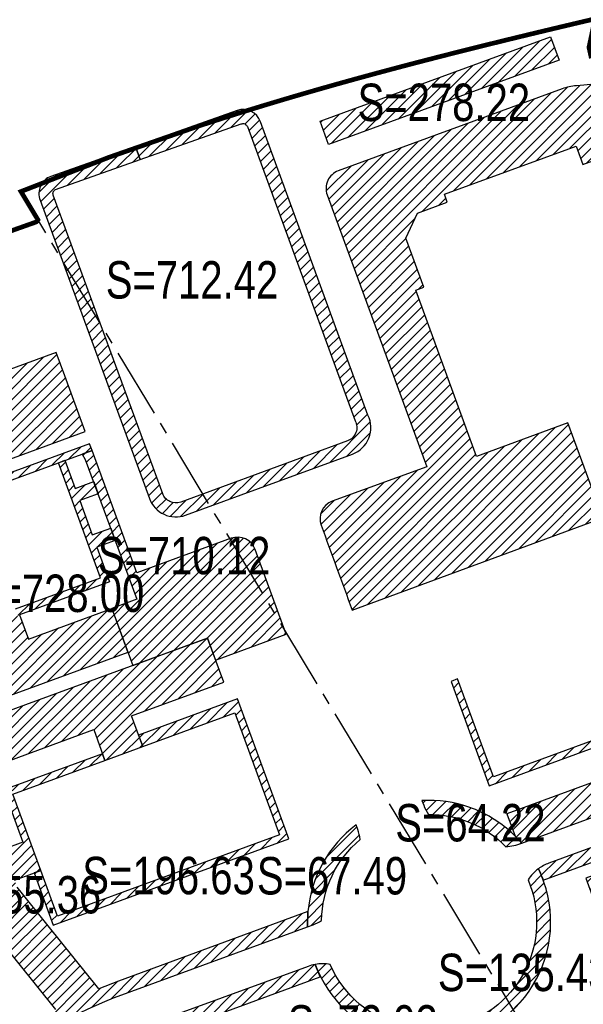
# Model space of a CAD drawing. Header units: millimetres. Extents: x 38389465 to 38395088, y 2473666 to 2480744.
# Tile 246 of 256: x 38394640 to 38394761, y 2478252 to 2478463. Entities that reach past the tile are written whole.
import ezdxf
from ezdxf.enums import TextEntityAlignment as Align

# ---------------------------------------------------------------- set-up
doc = ezdxf.new("R2010")
doc.units = ezdxf.units.MM
doc.header["$LTSCALE"] = 2
doc.linetypes.add('CENTER2', pattern=[1.125, 0.75, -0.125, 0.125, -0.125])
for name, color, linetype in [('MJZJ', 7, 'CONTINUOUS'), ('w-用地红线', 1, 'CONTINUOUS'), ('路面铺装', 143, 'CENTER2')]:
    doc.layers.add(name, color=color, linetype=linetype)
doc.styles.add('中等线体', font='txt', dxfattribs={"width": 0.8})
pattern_1 = [(45, (0, 0), (-1.131370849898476, 1.131370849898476), [])]

msp = doc.modelspace()

# ---------------------------------------------------------------- hatches: boundary and pattern name
at = {"layer": 'MJZJ', "linetype": 'ByBlock'}
h = msp.add_hatch(dxfattribs=at)
h.set_pattern_fill('411B', color=1, scale=2, style=0)
h.set_pattern_definition(pattern_1)
edge = h.paths.add_edge_path()
edge.add_line((38394927.7382295, 2478458.813973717), (38394934.06944188, 2478460.284452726))
edge.add_arc((38394933.16449486, 2478464.180742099), 3.999999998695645, 283.0756144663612, 373.0756144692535)
edge.add_line((38394937.06078424, 2478465.08568912), (38394932.67179152, 2478483.982691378))
edge.add_arc((38394926.82735745, 2478482.625270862), 6.000000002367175, 13.07561431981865, 103.0756144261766)
edge.add_line((38394925.46993692, 2478488.469704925), (38394853.49920769, 2478471.753878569))
edge.add_line((38394853.49920769, 2478471.753878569), (38394849.96812083, 2478470.70265645))
edge.add_line((38394849.96812083, 2478470.70265645), (38394805.38792431, 2478454.373204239))
edge.add_arc((38394793.04415881, 2478488.072282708), 35.88866724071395, 275.214419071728, 290.1174722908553, ccw=False)
edge.add_line((38394796.3058358, 2478452.33213862), (38394759.44121344, 2478448.937247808))
edge.add_arc((38394760.54164609, 2478436.987810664), 12.00000000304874, 95.26157098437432, 110.1174722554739)
edge.add_line((38394756.41429345, 2478448.255683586), (38394708.52294623, 2478430.713377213))
edge.add_arc((38394709.89873045, 2478426.957419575), 3.999999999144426, 110.1174723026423, 200.1174725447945)
edge.add_line((38394706.14277282, 2478425.581635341), (38394727.43304259, 2478367.458166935))
edge.add_line((38394727.43304259, 2478367.458166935), (38394707.24288757, 2478360.062637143))
edge.add_arc((38394708.61867179, 2478356.306679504), 4.000000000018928, 110.117472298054, 200.1168445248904)
edge.add_arc((39221712.04918649, 2781272.30781631), 880738.2265563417, 200.1168445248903, 200.1181000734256)
edge.add_line((38394711.50086421, 2478336.808423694), (38394765.08065303, 2478356.540868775))
edge.add_line((38394765.08065303, 2478356.540868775), (38394757.65141826, 2478376.823040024))
edge.add_line((38394757.65141826, 2478376.823040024), (38394738.12043855, 2478369.668962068))
edge.add_line((38394738.12043855, 2478369.668962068), (38394725.10145988, 2478405.211405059))
edge.add_line((38394725.10145988, 2478405.211405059), (38394726.79164084, 2478405.830507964))
edge.add_line((38394726.79164084, 2478405.830507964), (38394722.95664233, 2478416.300239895))
edge.add_line((38394722.95664233, 2478416.300239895), (38394725.45816468, 2478421.687295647))
edge.add_line((38394725.45816468, 2478421.687295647), (38394731.84094962, 2478424.027400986))
edge.add_line((38394731.84094962, 2478424.027400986), (38394731.22246996, 2478425.71588911))
edge.add_line((38394731.22246996, 2478425.71588911), (38394759.39215229, 2478436.034270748))
edge.add_line((38394759.39215229, 2478436.034270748), (38394760.83672571, 2478432.090515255))
edge.add_line((38394760.83672571, 2478432.090515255), (38394772.10397817, 2478436.219561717))
edge.add_line((38394772.10397817, 2478436.219561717), (38394771.48487527, 2478437.909742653))
edge.add_line((38394771.48487527, 2478437.909742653), (38394774.25489403, 2478438.924383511))
edge.add_line((38394774.25489403, 2478438.924383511), (38394774.35807786, 2478438.642686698))
edge.add_line((38394774.35807786, 2478438.642686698), (38394781.07185214, 2478441.101900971))
edge.add_line((38394781.07185214, 2478441.101900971), (38394783.13552846, 2478435.467964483))
edge.add_line((38394783.13552846, 2478435.467964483), (38394783.41722528, 2478435.571148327))
edge.add_line((38394783.41722528, 2478435.571148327), (38394784.8274041, 2478431.721291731))
edge.add_line((38394784.8274041, 2478431.721291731), (38394783.20140494, 2478431.123849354))
edge.add_line((38394783.20140494, 2478431.123849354), (38394789.03303351, 2478415.583207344))
edge.add_line((38394789.03303351, 2478415.583207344), (38394804.05835608, 2478421.08689072))
edge.add_line((38394804.05835608, 2478421.08689072), (38394799.72525628, 2478432.916463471))
edge.add_line((38394799.72525628, 2478432.916463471), (38394839.16281149, 2478447.362197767))
edge.add_line((38394839.16281149, 2478447.362197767), (38394837.78702728, 2478451.118155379))
edge.add_line((38394837.78702728, 2478451.118155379), (38394857.2877571, 2478458.261152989))
edge.add_line((38394857.2877571, 2478458.261152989), (38394875.16093719, 2478462.412354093))
edge.add_line((38394875.16093719, 2478462.412354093), (38394876.11113151, 2478458.321250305))
edge.add_line((38394876.11113151, 2478458.321250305), (38394925.20437838, 2478469.723582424))
edge.add_line((38394925.20437838, 2478469.723582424), (38394927.7382295, 2478458.813973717))
h = msp.add_hatch(dxfattribs=at)
h.set_pattern_fill('411B', color=256, scale=2, style=0)
h.set_pattern_definition(pattern_1)
h.paths.add_polyline_path([(38394704.6325535, 2478441.321954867), (38394753.92854229, 2478459.378772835), (38394755.75128786, 2478454.402589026), (38394706.45529906, 2478436.345771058)])
h = msp.add_hatch(dxfattribs=at)
h.set_pattern_fill('411B', color=256, scale=2, style=0)
h.set_pattern_definition(pattern_1)
edge = h.paths.add_edge_path()
edge.add_line((38394665.18844275, 2478435.94584336), (38394666.1896809, 2478433.11785429))
edge.add_line((38394666.1896809, 2478433.11785429), (38394687.74600422, 2478440.749783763))
edge.add_arc((38394688.14323156, 2478439.83206351), 1.000000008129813, 20.117472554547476, 113.40495944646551, ccw=False)
edge.add_line((38394689.08222097, 2478440.176009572), (38394712.1244871, 2478377.269506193))
edge.add_arc((38394709.46064574, 2478375.819624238), 3.032854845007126, -69.88252766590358, 28.55867440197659, ccw=False)
edge.add_line((38394710.50378419, 2478372.97180566), (38394674.82142963, 2478359.901578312))
edge.add_arc((38394673.78959147, 2478362.718546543), 3.000000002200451, 200.1167924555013, 290.11747228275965, ccw=False)
edge.add_line((38394670.972611, 2478361.686741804), (38394647.58618599, 2478425.535162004))
edge.add_arc((38394648.3769694, 2478425.89130338), 0.8672802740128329, 109.4963041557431, 204.2451466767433, ccw=False)
edge.add_line((38394648.08751803, 2478426.708856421), (38394666.1896809, 2478433.11785429))
edge.add_line((38394666.1896809, 2478433.11785429), (38394665.18844275, 2478435.94584336))
edge.add_line((38394665.18844275, 2478435.94584336), (38394647.08627989, 2478429.536845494))
edge.add_arc((38394648.3769694, 2478425.891303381), 3.867280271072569, 109.4963037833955, 202.071496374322)
edge.add_line((38394644.79310013, 2478424.438121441), (38394668.15563052, 2478360.654937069))
edge.add_arc((38394673.78959147, 2478362.718546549), 6.000000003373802, 200.1167924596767, 290.1174722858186)
edge.add_line((38394675.8532678, 2478357.084610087), (38394711.53562236, 2478370.154837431))
edge.add_arc((38394709.46064574, 2478375.819624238), 6.032854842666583, 290.1174723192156, 386.0998404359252)
edge.add_line((38394714.87832314, 2478378.473698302), (38394691.8991892, 2478441.207847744))
edge.add_arc((38394688.14323156, 2478439.832063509), 4.000000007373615, 20.117472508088, 107.5422602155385)
edge.add_line((38394686.93759491, 2478443.646043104), (38394665.18844275, 2478435.94584336))
h = msp.add_hatch(dxfattribs=at)
h.set_pattern_fill('411B', color=256, scale=2, style=0)
h.set_pattern_definition(pattern_1)
edge = h.paths.add_edge_path()
edge.add_line((38394533.22277644, 2478302.926342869), (38394537.23618414, 2478297.941197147))
edge.add_line((38394537.23618414, 2478297.941197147), (38394535.29184248, 2478296.375843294))
edge.add_line((38394535.29184248, 2478296.375843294), (38394537.04773833, 2478294.194827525))
edge.add_line((38394537.04773833, 2478294.194827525), (38394538.99218325, 2478295.760264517))
edge.add_line((38394538.99218325, 2478295.760264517), (38394543.88378145, 2478289.684496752))
edge.add_line((38394543.88378145, 2478289.684496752), (38394541.93923619, 2478288.118987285))
edge.add_line((38394541.93923619, 2478288.118987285), (38394543.69518133, 2478285.938002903))
edge.add_line((38394543.69518133, 2478285.938002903), (38394545.63953336, 2478287.503365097))
edge.add_line((38394545.63953336, 2478287.503365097), (38394550.59384505, 2478281.350045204))
edge.add_line((38394550.59384505, 2478281.350045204), (38394551.76441718, 2478282.292476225))
edge.add_line((38394551.76441718, 2478282.292476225), (38394533.45278702, 2478305.037238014))
edge.add_line((38394533.45278702, 2478305.037238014), (38394532.28207123, 2478304.094703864))
edge.add_line((38394532.28207123, 2478304.094703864), (38394530.52597669, 2478306.276000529))
edge.add_line((38394530.52597669, 2478306.276000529), (38394564.41285896, 2478333.557529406))
edge.add_line((38394564.41285896, 2478333.557529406), (38394566.16884931, 2478331.376684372))
edge.add_line((38394566.16884931, 2478331.376684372), (38394533.45279521, 2478305.037244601))
edge.add_line((38394533.45279521, 2478305.037244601), (38394534.39340095, 2478303.868890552))
edge.add_line((38394534.39340095, 2478303.868890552), (38394569.57133206, 2478332.326197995))
edge.add_line((38394569.57133206, 2478332.326197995), (38394566.25132684, 2478336.449953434))
edge.add_line((38394566.25132684, 2478336.449953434), (38394573.9420218, 2478342.641671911))
edge.add_line((38394573.9420218, 2478342.641671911), (38394595.28285346, 2478354.517204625))
edge.add_line((38394595.28285346, 2478354.517204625), (38394604.2922774, 2478357.827841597))
edge.add_line((38394604.2922774, 2478357.827841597), (38394606.17863508, 2478352.757275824))
edge.add_line((38394606.17863508, 2478352.757275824), (38394655.86343116, 2478370.956067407))
edge.add_line((38394655.86343116, 2478370.956067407), (38394655.34754574, 2478372.364563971))
edge.add_line((38394655.34754574, 2478372.364563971), (38394608.71413038, 2478355.283529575))
edge.add_line((38394608.71413038, 2478355.283529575), (38394607.7511204, 2478357.912704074))
edge.add_line((38394607.7511204, 2478357.912704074), (38394654.38268965, 2478374.993073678))
edge.add_line((38394654.38268965, 2478374.993073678), (38394650.01874823, 2478386.917929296))
edge.add_line((38394650.01874823, 2478386.917929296), (38394650.01655436, 2478386.918422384))
edge.add_line((38394650.01655436, 2478386.918422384), (38394648.19361073, 2478391.895055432))
edge.add_line((38394648.19361073, 2478391.895055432), (38394562.56610242, 2478360.532302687))
edge.add_arc((38394559.59193861, 2478365.901827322), 6.138195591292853, 200.7231791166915, 298.98193880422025, ccw=False)
edge.add_line((38394553.85087842, 2478363.729806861), (38394548.10887498, 2478379.405564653))
edge.add_line((38394548.10887498, 2478379.405564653), (38394531.42683489, 2478369.144978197))
edge.add_arc((38394534.56987301, 2478364.034076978), 5.999999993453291, 20.117811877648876, 121.59016440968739, ccw=False)
edge.add_line((38394540.20379723, 2478366.097786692), (38394543.95806932, 2478355.848629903))
edge.add_arc((38394532.80136991, 2478351.390479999), 12.01445140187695, -51.13881140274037, 21.781352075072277, ccw=False)
edge.add_line((38394540.33966614, 2478342.035207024), (38394514.4103419, 2478321.159710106))
edge.add_arc((38394510.6476781, 2478325.833291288), 5.999999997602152, 180.0227111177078, 308.8372706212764, ccw=False)
edge.add_arc((38394552.92188906, 2478325.870596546), 48.27422680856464, 180.0470996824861, 201.5502265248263)
edge.add_arc((38394510.81249667, 2478309.24124958), 3.0002154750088, 39.14389327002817, 201.5615974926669, ccw=False)
edge.add_line((38394513.13935287, 2478311.135196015), (38394525.04719486, 2478296.344068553))
edge.add_line((38394525.04719486, 2478296.344068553), (38394533.22277644, 2478302.926342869))
h = msp.add_hatch(dxfattribs=at)
h.set_pattern_fill('411B', color=256, scale=2, style=0)
h.set_pattern_definition(pattern_1)
edge = h.paths.add_edge_path()
edge.add_line((38394741.71743334, 2478301.123967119), (38394734.04756125, 2478322.063089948))
edge.add_line((38394734.04756125, 2478322.063089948), (38394732.63913602, 2478321.547171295))
edge.add_line((38394732.63913602, 2478321.547171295), (38394740.82480856, 2478299.199177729))
edge.add_line((38394740.82480856, 2478299.199177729), (38394770.45010183, 2478310.05074075))
edge.add_line((38394770.45010183, 2478310.05074075), (38394772.82314046, 2478303.572230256))
edge.add_line((38394772.82314046, 2478303.572230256), (38394744.60650871, 2478293.236651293))
edge.add_line((38394744.60650871, 2478293.236651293), (38394746.35676385, 2478288.458369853))
edge.add_arc((38394724.77840111, 2478267.174567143), 30.30884352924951, 40.69335486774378, 44.60625460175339, ccw=False)
edge.add_line((38394747.75886819, 2478286.936250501), (38394804.29248507, 2478307.644434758))
edge.add_line((38394804.29248507, 2478307.644434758), (38394801.88486271, 2478314.217360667))
edge.add_line((38394801.88486271, 2478314.217360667), (38394814.22939588, 2478318.738080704))
edge.add_line((38394814.22939588, 2478318.738080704), (38394811.85638197, 2478325.216523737))
edge.add_line((38394811.85638197, 2478325.216523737), (38394815.00561105, 2478326.370067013))
edge.add_line((38394815.00561105, 2478326.370067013), (38394837.4942919, 2478334.607543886))
edge.add_line((38394837.4942919, 2478334.607543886), (38394839.86705582, 2478328.129783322))
edge.add_line((38394839.86705582, 2478328.129783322), (38394818.79093581, 2478320.409729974))
edge.add_line((38394818.79093581, 2478320.409729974), (38394821.19848669, 2478313.836999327))
edge.add_line((38394821.19848669, 2478313.836999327), (38394878.47264849, 2478334.816173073))
edge.add_line((38394878.47264849, 2478334.816173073), (38394876.06509761, 2478341.388903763))
edge.add_line((38394876.06509761, 2478341.388903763), (38394890.63119216, 2478346.724374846))
edge.add_line((38394890.63119216, 2478346.724374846), (38394889.11802237, 2478353.240023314))
edge.add_line((38394889.11802237, 2478353.240023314), (38394912.4477198, 2478358.658547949))
edge.add_line((38394912.4477198, 2478358.658547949), (38394913.91802789, 2478352.327430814))
edge.add_line((38394913.91802789, 2478352.327430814), (38394892.05094179, 2478347.242557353))
edge.add_line((38394892.05094179, 2478347.242557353), (38394893.65510681, 2478340.335047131))
edge.add_line((38394893.65510681, 2478340.335047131), (38394953.05334228, 2478354.221925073))
edge.add_line((38394953.05334228, 2478354.221925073), (38394951.92083445, 2478359.100073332))
edge.add_line((38394951.92083445, 2478359.100073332), (38394962.15169436, 2478361.476277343))
edge.add_line((38394962.15169436, 2478361.476277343), (38394955.74940217, 2478389.041166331))
edge.add_arc((38394951.85311279, 2478388.136219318), 4.000000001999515, 13.07561434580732, 77.96766376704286)
edge.add_line((38394952.68696758, 2478392.048339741), (38394957.64591417, 2478370.694547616))
edge.add_line((38394957.64591417, 2478370.694547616), (38394890.23980523, 2478355.04048653))
edge.add_line((38394890.23980523, 2478355.04048653), (38394889.56120005, 2478357.962727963))
edge.add_line((38394889.56120005, 2478357.962727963), (38394885.75371213, 2478357.078495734))
edge.add_line((38394885.75371213, 2478357.078495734), (38394872.14394762, 2478352.093833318))
edge.add_line((38394872.14394762, 2478352.093833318), (38394873.17595074, 2478349.276414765))
edge.add_line((38394873.17595074, 2478349.276414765), (38394815.89759673, 2478328.295705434))
edge.add_line((38394815.89759673, 2478328.295705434), (38394814.86581513, 2478331.112827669))
edge.add_line((38394814.86581513, 2478331.112827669), (38394797.96409186, 2478324.921563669))
edge.add_line((38394797.96409186, 2478324.921563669), (38394798.99588697, 2478322.104712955))
edge.add_line((38394798.99588697, 2478322.104712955), (38394741.96147037, 2478301.213356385))
edge.add_line((38394741.96147037, 2478301.213356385), (38394741.71743334, 2478301.123967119))
h = msp.add_hatch(dxfattribs=at)
h.set_pattern_fill('411B', color=256, scale=2, style=0)
h.set_pattern_definition(pattern_1)
edge = h.paths.add_edge_path()
edge.add_line((38394664.55867895, 2478324.938900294), (38394671.75478489, 2478327.564354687))
edge.add_line((38394671.75478489, 2478327.564354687), (38394680.58194181, 2478330.797437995))
edge.add_line((38394680.58194181, 2478330.797437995), (38394682.30420171, 2478326.113918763))
edge.add_line((38394682.30420171, 2478326.113918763), (38394697.41520851, 2478331.648934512))
edge.add_line((38394697.41520851, 2478331.648934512), (38394690.77694292, 2478349.77138901))
edge.add_arc((38394687.02099342, 2478348.395582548), 4.000000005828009, 20.11781158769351, 110.1174722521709)
edge.add_line((38394685.6452092, 2478352.151540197), (38394665.45974145, 2478344.757727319))
edge.add_line((38394665.45974145, 2478344.757727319), (38394655.86133595, 2478370.955299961))
edge.add_line((38394655.86133595, 2478370.955299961), (38394653.72813868, 2478370.173552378))
edge.add_line((38394653.72813868, 2478370.173552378), (38394654.40584796, 2478368.993442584))
edge.add_line((38394654.40584796, 2478368.993442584), (38394665.43516511, 2478339.104908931))
edge.add_line((38394665.43516511, 2478339.104908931), (38394660.0897079, 2478337.136746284))
edge.add_line((38394660.0897079, 2478337.136746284), (38394664.55867895, 2478324.938900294))
h = msp.add_hatch(dxfattribs=at)
h.set_pattern_fill('411B', color=256, scale=2, style=0)
h.set_pattern_definition(pattern_1)
h.paths.add_polyline_path([(38394615.70531999, 2478326.747124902), (38394615.189702, 2478328.15571817), (38394625.70614008, 2478332.007694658), (38394626.25643737, 2478330.505305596), (38394640.06003971, 2478335.561194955), (38394639.50974385, 2478337.063584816), (38394657.67885687, 2478343.718709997), (38394648.66773927, 2478368.320329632), (38394650.0762282, 2478368.836234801), (38394652.27741908, 2478362.826677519), (38394656.21804332, 2478364.270044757), (38394657.18092825, 2478361.64111886), (38394653.24043815, 2478360.197496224), (38394655.92314985, 2478352.873325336), (38394659.86363217, 2478354.316640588), (38394660.82661544, 2478351.687446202), (38394656.88616695, 2478350.244143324), (38394659.60313164, 2478342.826463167), (38394640.35391155, 2478335.775462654), (38394642.24554094, 2478330.610994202), (38394660.08640341, 2478337.145767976), (38394663.52576163, 2478327.755836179), (38394613.38352898, 2478309.38967509), (38394609.96305597, 2478318.786526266), (38394627.78504306, 2478325.314385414), (38394625.89343738, 2478330.478846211)])
h = msp.add_hatch(dxfattribs=at)
h.set_pattern_fill('411B', color=256, scale=2, style=0)
h.set_pattern_definition(pattern_1)
edge = h.paths.add_edge_path()
edge.add_arc((38394602.2262174, 2478228.257613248), 12.08361730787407, 267.5729754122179, 308.7571562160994)
edge.add_line((38394609.79081408, 2478218.83473235), (38394635.06656829, 2478239.18346085))
edge.add_arc((38394696.26961475, 2478162.644666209), 97.99999990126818, 110.30598508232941, 128.6470301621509, ccw=False)
edge.add_line((38394662.26031993, 2478254.55422962), (38394701.9189313, 2478269.090252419))
edge.add_line((38394701.9189313, 2478269.090252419), (38394702.04523514, 2478272.322128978))
edge.add_line((38394702.04523514, 2478272.322128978), (38394661.53187566, 2478257.482815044))
edge.add_line((38394661.53187566, 2478257.482815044), (38394657.29524974, 2478255.825057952))
edge.add_line((38394657.29524974, 2478255.825057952), (38394646.46118533, 2478269.272186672))
edge.add_line((38394646.46118533, 2478269.272186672), (38394639.82099907, 2478277.519936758))
edge.add_line((38394639.82099907, 2478277.519936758), (38394639.26277869, 2478279.038887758))
edge.add_line((38394639.26277869, 2478279.038887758), (38394642.45549516, 2478280.208284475))
edge.add_line((38394642.45549516, 2478280.208284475), (38394644.89662865, 2478281.102426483))
edge.add_line((38394644.89662865, 2478281.102426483), (38394638.91242361, 2478297.440904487))
edge.add_line((38394638.91242361, 2478297.440904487), (38394658.63093439, 2478304.663584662))
edge.add_line((38394658.63093439, 2478304.663584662), (38394658.11525206, 2478306.071531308))
edge.add_line((38394658.11525206, 2478306.071531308), (38394636.98983414, 2478298.332176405))
edge.add_line((38394636.98983414, 2478298.332176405), (38394641.08057266, 2478287.159440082))
edge.add_line((38394641.08057266, 2478287.159440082), (38394636.85627253, 2478285.61219336))
edge.add_line((38394636.85627253, 2478285.61219336), (38394630.87560042, 2478301.940597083))
edge.add_line((38394630.87560042, 2478301.940597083), (38394656.22103287, 2478311.243241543))
edge.add_line((38394656.22103287, 2478311.243241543), (38394658.63093439, 2478304.663584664))
edge.add_line((38394658.63093439, 2478304.663584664), (38394666.70635511, 2478307.621525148))
edge.add_line((38394666.70635511, 2478307.621525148), (38394664.29911621, 2478314.194432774))
edge.add_line((38394664.29911621, 2478314.194432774), (38394684.01776399, 2478321.417050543))
edge.add_line((38394684.01776399, 2478321.417050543), (38394680.57863765, 2478330.806458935))
edge.add_line((38394680.57863765, 2478330.806458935), (38394625.04632569, 2478310.466887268))
edge.add_line((38394625.04632569, 2478310.466887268), (38394563.70902981, 2478261.078400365))
edge.add_line((38394563.70902981, 2478261.078400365), (38394569.9803666, 2478253.288634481))
edge.add_line((38394569.9803666, 2478253.288634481), (38394589.45124797, 2478268.964043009))
edge.add_line((38394589.45124797, 2478268.964043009), (38394593.84086169, 2478263.511802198))
edge.add_line((38394593.84086169, 2478263.511802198), (38394600.53965445, 2478268.90494784))
edge.add_line((38394600.53965445, 2478268.90494784), (38394596.15675789, 2478274.34884542))
edge.add_line((38394596.15675789, 2478274.34884542), (38394616.40758679, 2478290.655490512))
edge.add_line((38394616.40758679, 2478290.655490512), (38394627.30878683, 2478277.1049216))
edge.add_line((38394627.30878683, 2478277.1049216), (38394625.3639507, 2478275.539149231))
edge.add_line((38394625.3639507, 2478275.539149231), (38394617.29190194, 2478285.729962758))
edge.add_line((38394617.29190194, 2478285.729962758), (38394598.90915392, 2478270.930156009))
edge.add_line((38394598.90915392, 2478270.930156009), (38394600.53965445, 2478268.904947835))
edge.add_line((38394600.53965445, 2478268.904947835), (38394616.89716413, 2478282.074251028))
edge.add_line((38394616.89716413, 2478282.074251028), (38394627.80891223, 2478268.520884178))
edge.add_line((38394627.80891223, 2478268.520884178), (38394631.70381955, 2478271.65608509))
edge.add_line((38394631.70381955, 2478271.65608509), (38394648.0284581, 2478251.37900247))
edge.add_arc((38394696.30551604, 2478162.584614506), 101.0698652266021, 118.5327009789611, 128.643194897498)
edge.add_line((38394633.19055857, 2478241.525223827), (38394601.71451363, 2478216.184835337))
h = msp.add_hatch(dxfattribs=at)
h.set_pattern_fill('411B', color=256, scale=2, style=0)
h.set_pattern_definition(pattern_1)
h.paths.add_polyline_path([(38394665.81064642, 2478310.066935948), (38394666.70635511, 2478307.621525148), (38394686.42520078, 2478314.84405561), (38394695.98661584, 2478288.7400456), (38394648.47361659, 2478271.336744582), (38394644.89675327, 2478281.102460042), (38394643.48705216, 2478280.584616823), (38394647.58023299, 2478269.409572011), (38394697.91776147, 2478287.848203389), (38394686.94435224, 2478317.807239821)])
h = msp.add_hatch(dxfattribs=at)
h.set_pattern_fill('411B', color=256, scale=2, style=0)
h.set_pattern_definition(pattern_1)
edge = h.paths.add_edge_path()
edge.add_line((38394752.36467219, 2478279.035182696), (38394784.85221105, 2478290.938237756))
edge.add_line((38394784.85221105, 2478290.938237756), (38394785.78189125, 2478288.400165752))
edge.add_line((38394785.78189125, 2478288.400165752), (38394761.46302635, 2478279.492314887))
edge.add_line((38394761.46302635, 2478279.492314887), (38394769.68330251, 2478257.050562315))
edge.add_line((38394769.68330251, 2478257.050562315), (38394774.28336522, 2478258.735537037))
edge.add_line((38394774.28336522, 2478258.735537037), (38394773.76627035, 2478260.147231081))
edge.add_line((38394773.76627035, 2478260.147231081), (38394770.57370635, 2478258.977814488))
edge.add_line((38394770.57370635, 2478258.977814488), (38394763.38523381, 2478278.602693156))
edge.add_line((38394763.38523381, 2478278.602693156), (38394814.65405557, 2478297.38214777))
edge.add_line((38394814.65405557, 2478297.38214777), (38394821.84252811, 2478277.75726911))
edge.add_line((38394821.84252811, 2478277.75726911), (38394773.76627036, 2478260.147231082))
edge.add_line((38394773.76627036, 2478260.147231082), (38394774.28336521, 2478258.735537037))
edge.add_line((38394774.28336521, 2478258.735537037), (38394823.76909257, 2478276.861855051))
edge.add_line((38394823.76909257, 2478276.861855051), (38394815.54878181, 2478299.303701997))
edge.add_line((38394815.54878181, 2478299.303701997), (38394791.41576856, 2478290.463927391))
edge.add_line((38394791.41576856, 2478290.463927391), (38394790.48711421, 2478292.999198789))
edge.add_line((38394790.48711421, 2478292.999198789), (38394843.72683879, 2478312.503687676))
edge.add_line((38394843.72683879, 2478312.503687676), (38394842.69501481, 2478315.320576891))
edge.add_line((38394842.69501481, 2478315.320576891), (38394753.55916253, 2478282.671281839))
edge.add_arc((38394756.65449156, 2478274.220722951), 8.99961150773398, 110.1171207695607, 126.291795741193)
edge.add_arc((38394727.94943994, 2478270.095721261), 26.00033723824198, 20.109840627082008, 25.9534455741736, ccw=False)
h = msp.add_hatch(dxfattribs=at)
h.set_pattern_fill('411B', color=256, scale=2, style=0)
h.set_pattern_definition(pattern_1)
edge = h.paths.add_edge_path()
edge.add_arc((38394727.94974694, 2478270.095861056), 26.00000002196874, 70.4822186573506, 93.35272343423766)
edge.add_line((38394726.42919741, 2478296.05136009), (38394726.78903105, 2478295.068963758))
edge.add_arc((38394735.23996935, 2478298.164386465), 8.99999999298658, 200.1168500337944, 214.2797801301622)
edge.add_arc((38394727.94941733, 2478270.095740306), 23.00000000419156, 44.46069244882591, 90.36400999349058, ccw=False)
edge.add_arc((38394743.35235196, 2478299.150229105), 12.98440042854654, 274.4740499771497, 289.8379966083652)
edge.add_arc((38394727.94974694, 2478270.095861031), 26.00000003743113, 40.36932612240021, 47.59856483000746)
edge.add_line((38394745.48208996, 2478289.295260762), (38394745.47389676, 2478289.292260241))
edge.add_arc((38394727.95679449, 2478270.14548819), 25.95087188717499, 47.54506057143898, 70.46027741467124)
h = msp.add_hatch(dxfattribs=at)
h.set_pattern_fill('411B', color=256, scale=2, style=0)
h.set_pattern_definition(pattern_1)
edge = h.paths.add_edge_path()
edge.add_arc((38394704.25375648, 2478286.814346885), 8.999999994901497, 5.955484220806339, 20.11999374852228)
edge.add_line((38394712.70452493, 2478289.910233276), (38394712.34480461, 2478290.8921534))
edge.add_arc((38394728.13213737, 2478269.994701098), 26.19052096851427, 127.0698382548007, 174.9016693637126)
edge.add_line((38394702.04523514, 2478272.322128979), (38394701.95049961, 2478269.898025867))
edge.add_arc((38394727.94974695, 2478270.095861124), 26.00000002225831, 180.4359705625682, 182.1969574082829)
edge.add_line((38394701.96885814, 2478269.099157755), (38394703.13660122, 2478269.526876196))
edge.add_arc((38394700.04120596, 2478277.977824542), 8.999999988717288, 290.1166640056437, 303.0681274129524)
edge.add_arc((38394727.94941732, 2478270.095740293), 23.00000000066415, 129.8704377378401, 179.1532798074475, ccw=False)
h = msp.add_hatch(dxfattribs=at)
h.set_pattern_fill('411B', color=256, scale=2, style=0)
h.set_pattern_definition(pattern_1)
edge = h.paths.add_edge_path()
edge.add_arc((38394727.94941733, 2478270.095740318), 22.99999999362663, -78.93509340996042, 23.100957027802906, ccw=False)
edge.add_arc((38394740.65725576, 2478244.028270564), 9.000000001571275, 157.1489544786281, 177.8720428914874)
edge.add_arc((38394727.94974694, 2478270.095861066), 26.00000000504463, 278.2119405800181, 385.9534646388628)
edge.add_arc((38394756.65467702, 2478274.220377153), 9.000000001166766, 126.2914444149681, 147.0173137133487)
h = msp.add_hatch(dxfattribs=at)
h.set_pattern_fill('411B', color=256, scale=2, style=0)
h.set_pattern_definition(pattern_1)
edge = h.paths.add_edge_path()
edge.add_arc((38394622.32162972, 2478203.264929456), 11.9865349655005, 128.8217543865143, 170.270410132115)
edge.add_line((38394610.5075052, 2478205.290634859), (38394641.71188419, 2478230.41231352))
edge.add_arc((38394695.27208748, 2478164.336223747), 85.057304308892, 112.0244543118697, 129.0276619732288, ccw=False)
edge.add_line((38394663.37540367, 2478243.186376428), (38394704.68317211, 2478258.377868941))
edge.add_line((38394704.68317211, 2478258.377868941), (38394703.55666002, 2478261.01229514))
edge.add_arc((38394704.87880857, 2478253.052323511), 8.0690287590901, 99.43071000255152, 110.422882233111)
edge.add_line((38394702.0631505, 2478260.614154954), (38394665.31435343, 2478247.153619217))
edge.add_arc((38394696.26949826, 2478162.644572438), 89.99999988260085, 110.1174722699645, 128.6311621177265)
edge.add_line((38394640.08208802, 2478232.950865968), (38394614.80727491, 2478212.603638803))
h = msp.add_hatch(dxfattribs=at)
h.set_pattern_fill('411B', color=256, scale=2, style=0)
h.set_pattern_definition(pattern_1)
edge = h.paths.add_edge_path()
edge.add_arc((38394705.15859947, 2478252.163226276), 8.99999999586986, 79.36008497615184, 100.0831692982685)
edge.add_arc((38394727.94897399, 2478270.095851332), 26.00000006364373, 200.4205972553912, 252.5740723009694)
edge.add_line((38394720.16268694, 2478245.28912367), (38394723.32310882, 2478244.510559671))
edge.add_arc((38394891.84915581, 2478271.791206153), 170.719835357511, 188.7150188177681, 189.1951574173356, ccw=False)
edge.add_arc((38394714.20432915, 2478244.560069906), 8.999999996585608, 8.715018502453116, 20.54743424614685)
edge.add_arc((38394727.94897398, 2478270.095851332), 23.00000006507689, 203.2723801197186, 256.6332742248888, ccw=False)

# ---------------------------------------------------------------- linework, layer by layer
at = {"layer": 'w-用地红线', "linetype": 'CENTER2', "ltscale": 10, "const_width": 1, "flags": 128}
msp.add_lwpolyline([(38394644.46617416, 2478419.97604713), (38394644.45950175, 2478419.987131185), (38394640.65995327, 2478426.298398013), (38394659.42195328, 2478433.594398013), (38394678.42895328, 2478440.222398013), (38394678.83795327, 2478440.357398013), (38394679.44195327, 2478440.555398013), (38394680.04495327, 2478440.752398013), (38394680.64995328, 2478440.949398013), (38394681.25395327, 2478441.145398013), (38394681.85895327, 2478441.341398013), (38394682.46395327, 2478441.536398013), (38394683.06995327, 2478441.730398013), (38394683.67595328, 2478441.924398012), (38394684.28195328, 2478442.117398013), (38394684.87395328, 2478442.305398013), (38394685.48195327, 2478442.497398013), (38394686.08895327, 2478442.689398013), (38394686.69695327, 2478442.880398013), (38394687.30495327, 2478443.071398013), (38394687.91395327, 2478443.261398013), (38394688.52295327, 2478443.450398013), (38394689.13195328, 2478443.639398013), (38394689.74195328, 2478443.827398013), (38394690.35195328, 2478444.015398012), (38394690.96195327, 2478444.203398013), (38394691.57295328, 2478444.390398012), (38394692.18395327, 2478444.576398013), (38394692.79595327, 2478444.762398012), (38394693.40695328, 2478444.947398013), (38394694.01995327, 2478445.132398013), (38394694.63195328, 2478445.316398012), (38394695.24495327, 2478445.500398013), (38394695.85795327, 2478445.683398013), (38394696.47195327, 2478445.866398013), (38394697.08495327, 2478446.049398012), (38394697.69995327, 2478446.230398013), (38394698.31395327, 2478446.412398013), (38394698.92895328, 2478446.593398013), (38394699.54395327, 2478446.773398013), (38394700.15995327, 2478446.953398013), (38394700.77595327, 2478447.132398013), (38394701.39195327, 2478447.311398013), (38394702.00795327, 2478447.490398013), (38394702.62495327, 2478447.668398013), (38394703.24195328, 2478447.846398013), (38394703.46395327, 2478447.910398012), (38394703.85995328, 2478448.023398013), (38394704.47795327, 2478448.200398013), (38394705.09595327, 2478448.376398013), (38394705.71395327, 2478448.552398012), (38394706.33295327, 2478448.727398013), (38394706.95195327, 2478448.902398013), (38394707.57195327, 2478449.077398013), (38394708.19095327, 2478449.251398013), (38394708.81095327, 2478449.424398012), (38394709.43195327, 2478449.598398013), (38394710.05195327, 2478449.771398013), (38394710.67295327, 2478449.943398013), (38394711.29395327, 2478450.115398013), (38394711.91595327, 2478450.287398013), (38394712.53795327, 2478450.458398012), (38394713.15995327, 2478450.629398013), (38394713.78295327, 2478450.799398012), (38394714.40495327, 2478450.969398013), (38394715.02795327, 2478451.139398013), (38394715.65195327, 2478451.308398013), (38394716.27495328, 2478451.477398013), (38394716.89895327, 2478451.645398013), (38394717.52395327, 2478451.813398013), (38394718.14795327, 2478451.981398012), (38394718.77295327, 2478452.148398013), (38394719.39795327, 2478452.315398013), (38394720.02295327, 2478452.482398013), (38394720.64895327, 2478452.648398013), (38394721.27495328, 2478452.814398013), (38394721.90095327, 2478452.980398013), (38394722.52795327, 2478453.145398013), (38394723.15495327, 2478453.310398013), (38394723.78195328, 2478453.475398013), (38394724.40895327, 2478453.639398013), (38394725.03695327, 2478453.803398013), (38394725.66495328, 2478453.966398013), (38394726.29295328, 2478454.129398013), (38394726.92195328, 2478454.292398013), (38394727.54995327, 2478454.455398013), (38394728.17895328, 2478454.617398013), (38394728.80895327, 2478454.779398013), (38394729.43795327, 2478454.941398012), (38394730.06795327, 2478455.102398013), (38394730.69795328, 2478455.263398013), (38394731.32895327, 2478455.424398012), (38394731.95895328, 2478455.584398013), (38394732.58995327, 2478455.744398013), (38394733.22095327, 2478455.904398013), (38394733.85295327, 2478456.064398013), (38394734.48395327, 2478456.223398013), (38394735.11595327, 2478456.382398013), (38394735.74895328, 2478456.541398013), (38394737.01395328, 2478456.858398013), (38394737.64695327, 2478457.016398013), (38394738.91395327, 2478457.331398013), (38394739.54695328, 2478457.488398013), (38394740.81595327, 2478457.802398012), (38394741.44995327, 2478457.958398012), (38394742.71995328, 2478458.271398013), (38394743.35495327, 2478458.427398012), (38394744.62595327, 2478458.737398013), (38394745.26195327, 2478458.893398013), (38394746.53495327, 2478459.202398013), (38394747.80895327, 2478459.511398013), (38394749.08295327, 2478459.819398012), (38394750.35895327, 2478460.127398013), (38394751.63495328, 2478460.433398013), (38394752.91295327, 2478460.739398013), (38394754.19095327, 2478461.044398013), (38394755.46995328, 2478461.349398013), (38394756.74995327, 2478461.653398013), (38394758.03095327, 2478461.956398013), (38394759.31295327, 2478462.259398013), (38394760.59595327, 2478462.562398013), (38394761.87995327, 2478462.863398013), (38394763.16395327, 2478463.165398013), (38394763.44595327, 2478463.231398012), (38394762.13095327, 2478457.122398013), (38394762.34995327, 2478456.148398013), (38394762.53295327, 2478455.332398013), (38394811.89195327, 2478471.863398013), (38394834.61795327, 2478478.092398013), (38394836.26495327, 2478478.543398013), (38394844.95695327, 2478480.925398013), (38394844.97295327, 2478480.929398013), (38394874.95395327, 2478488.659398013), (38394883.89395327, 2478490.964398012), (38394887.06495328, 2478491.693398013), (38394890.54395327, 2478492.493398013), (38394892.15395328, 2478492.762398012), (38394899.71195327, 2478494.565398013), (38394903.96395327, 2478495.580398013), (38394936.70195327, 2478503.108398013), (38394938.00995328, 2478497.475398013), (38394938.97795327, 2478493.307398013), (38394939.50295328, 2478491.048398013), (38394940.09795327, 2478488.487398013), (38394941.18095327, 2478483.824398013), (38394942.20895328, 2478479.399398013), (38394967.53695327, 2478370.344398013), (38394969.84995327, 2478360.387398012), (38394970.51795328, 2478357.513398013), (38394970.75395327, 2478356.496398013), (38394970.87395328, 2478355.980398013), (38394983.50095327, 2478301.615398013), (38394985.15395328, 2478294.496398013), (38394986.69695327, 2478287.854398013), (38395007.18195327, 2478199.652398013), (38395011.85495327, 2478179.535398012), (38395012.62495327, 2478176.220398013), (38395013.14395327, 2478173.982398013), (38395025.98495328, 2478118.698398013), (38395029.20895328, 2478104.816398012), (38395029.76895327, 2478102.404398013), (38395037.13995327, 2478070.670398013), (38395042.30195327, 2478048.443398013), (38395044.66595327, 2478038.264398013), (38395045.66795328, 2478029.072398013), (38395024.69195327, 2478008.460398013), (38394916.58595327, 2477902.228398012), (38394907.76995327, 2477893.565398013), (38394899.13695327, 2477885.082398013), (38394871.06095327, 2477857.492398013), (38394864.17195328, 2477865.181398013), (38394854.74295327, 2477875.706398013), (38394840.78095327, 2477891.969398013), (38394838.81295327, 2477894.261398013), (38394837.05995327, 2477896.392398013), (38394823.27695327, 2477913.146398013), (38394819.13095327, 2477918.296398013), (38394720.04095327, 2478041.379398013), (38394714.79095327, 2478047.899398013), (38394707.03790148, 2478057.530444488), (38394654.51889393, 2478122.766438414), (38394641.19789201, 2478139.312436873), (38394608.20288727, 2478180.296433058), (38394510.55687325, 2478301.585421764), (38394509.41687308, 2478303.000421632), (38394501.54487146, 2478316.991420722), (38394498.84686965, 2478332.72442041), (38394498.94686959, 2478333.234420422), (38394500.4698687, 2478340.988420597), (38394502.57786745, 2478351.717420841), (38394504.85286706, 2478355.071421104), (38394506.95886671, 2478358.177421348), (38394513.24386563, 2478367.444422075), (38394529.3501097, 2478377.81035345), (38394586.95966909, 2478399.588899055), (38394644.46285955, 2478419.981437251)], close=True, dxfattribs=at)
at = {"layer": 'w-用地红线', "linetype": 'CENTER2', "ltscale": 10, "flags": 128}
msp.add_lwpolyline([(38394707.03795327, 2478057.530398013), (38394707.41777824, 2478057.713290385), (38394710.02813409, 2478058.971899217), (38394713.4790381, 2478060.6351532), (38394713.96695327, 2478060.870398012), (38394724.31095327, 2478065.857398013), (38394728.39995328, 2478067.829398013), (38394735.18595327, 2478071.101398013), (38394768.66895328, 2478087.245398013), (38394823.15992192, 2478113.443382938), (38394827.67295327, 2478115.613398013), (38394827.6703549, 2478115.617715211), (38394827.6605005, 2478115.634101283), (38394816.64440442, 2478133.937294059), (38394800.94639815, 2478160.017320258), (38394796.01315327, 2478160.892598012), (38394792.57782286, 2478161.572210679), (38394785.82125327, 2478163.583398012), (38394781.78725328, 2478166.138398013), (38394778.11235327, 2478171.395398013), (38394775.55125327, 2478180.046398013), (38394774.10625327, 2478189.039298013), (38394773.17476875, 2478198.677994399), (38394774.66295323, 2478203.679398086), (38394772.90517411, 2478206.601353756), (38394716.60910004, 2478300.124477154), (38394697.52667395, 2478331.826184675), (38394644.46617416, 2478419.97604713), (38394644.45950175, 2478419.987131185), (38394640.65995327, 2478426.298398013)], dxfattribs=at)
at = {"layer": '路面铺装', "color": 2, "linetype": 'ByBlock', "flags": 128}
msp.add_lwpolyline([(38394796.3058358, 2478452.33213862), (38394759.44121344, 2478448.937247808, 0.06491203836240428), (38394756.41429345, 2478448.255683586), (38394708.52294623, 2478430.713377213, 0.4142135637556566), (38394706.14277282, 2478425.581635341), (38394727.43304259, 2478367.458166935), (38394707.24288757, 2478360.062637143, 0.4142103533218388), (38394704.86269908, 2478354.930936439, 5.478363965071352e-06), (38394711.50086421, 2478336.808423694), (38394765.08065303, 2478356.540868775), (38394757.65141826, 2478376.823040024), (38394738.12043855, 2478369.668962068), (38394725.10145988, 2478405.211405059), (38394726.79164084, 2478405.830507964), (38394722.95664233, 2478416.300239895), (38394725.45816468, 2478421.687295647), (38394731.84094962, 2478424.027400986), (38394731.22246996, 2478425.71588911), (38394759.39215229, 2478436.034270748), (38394760.83672571, 2478432.090515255), (38394772.10397817, 2478436.219561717)], format="xyb", dxfattribs=at)
at = {"layer": '路面铺装', "linetype": 'ByBlock', "flags": 128}
for points in [[(38394704.6325535, 2478441.321954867), (38394753.92854229, 2478459.378772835), (38394755.75128786, 2478454.402589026), (38394706.45529906, 2478436.345771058)], [(38394665.81064642, 2478310.066935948), (38394666.70635511, 2478307.621525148), (38394686.42520078, 2478314.84405561), (38394695.98661584, 2478288.7400456), (38394648.47361659, 2478271.336744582), (38394644.89675327, 2478281.102460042), (38394643.48705216, 2478280.584616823), (38394647.58023299, 2478269.409572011), (38394697.91776147, 2478287.848203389), (38394686.94435224, 2478317.807239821)]]:
    msp.add_lwpolyline(points, close=True, dxfattribs=at)
for points in [[(38394665.18844275, 2478435.94584336), (38394666.1896809, 2478433.11785429), (38394687.74600422, 2478440.749783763, -0.4311206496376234), (38394689.08222097, 2478440.176009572), (38394712.1244871, 2478377.269506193, -0.4580532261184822), (38394710.50378419, 2478372.97180566), (38394674.82142963, 2478359.901578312, -0.414217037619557), (38394670.972611, 2478361.686741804), (38394647.58618599, 2478425.535162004, -0.4387031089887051), (38394648.08751803, 2478426.708856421), (38394666.1896809, 2478433.11785429), (38394665.18844275, 2478435.94584336), (38394647.08627989, 2478429.536845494, 0.4274399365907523), (38394644.79310013, 2478424.438121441), (38394668.15563052, 2478360.654937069, 0.4142170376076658), (38394675.8532678, 2478357.084610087), (38394711.53562236, 2478370.154837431, 0.4451365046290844), (38394714.87832314, 2478378.473698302), (38394691.8991892, 2478441.207847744, 0.4011096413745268), (38394686.93759491, 2478443.646043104)], [(38394664.55867895, 2478324.938900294), (38394671.75478489, 2478327.564354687), (38394680.58194181, 2478330.797437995), (38394682.30420171, 2478326.113918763), (38394697.41520851, 2478331.648934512), (38394690.77694292, 2478349.77138901, 0.4142118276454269), (38394685.6452092, 2478352.151540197), (38394665.45974145, 2478344.757727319), (38394655.86133595, 2478370.955299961), (38394653.72813868, 2478370.173552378), (38394654.40584796, 2478368.993442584), (38394665.43516511, 2478339.104908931), (38394660.0897079, 2478337.136746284)], [(38394752.36467219, 2478279.035182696), (38394784.85221105, 2478290.938237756), (38394785.78189125, 2478288.400165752), (38394761.46302635, 2478279.492314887), (38394769.68330251, 2478257.050562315), (38394774.28336522, 2478258.735537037), (38394773.76627035, 2478260.147231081), (38394770.57370635, 2478258.977814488), (38394763.38523381, 2478278.602693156), (38394814.65405557, 2478297.38214777), (38394821.84252811, 2478277.75726911), (38394773.76627036, 2478260.147231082), (38394774.28336521, 2478258.735537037), (38394823.76909257, 2478276.861855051), (38394815.54878181, 2478299.303701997), (38394791.41576856, 2478290.463927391), (38394790.48711421, 2478292.999198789), (38394843.72683879, 2478312.503687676), (38394842.69501481, 2478315.320576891), (38394753.55916253, 2478282.671281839, 0.07069274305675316), (38394751.32764157, 2478281.474527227, -0.02550306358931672)], [(38394736.63633096, 2478294.601845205, 0.1001239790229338), (38394726.42919741, 2478296.05136009), (38394726.78903105, 2478295.068963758, 0.06187622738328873), (38394727.80329534, 2478293.09527614, -0.2030130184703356), (38394744.3652335, 2478286.205395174, 0.06713846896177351), (38394747.75876154, 2478286.936375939, 0.03155397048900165), (38394745.48208996, 2478289.295260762), (38394745.47389676, 2478289.292260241, 0.1003210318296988)], [(38394713.20518175, 2478287.748148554, 0.06188314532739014), (38394712.70452493, 2478289.910233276), (38394712.34480461, 2478290.8921534, 0.2117897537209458), (38394702.04523514, 2478272.322128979), (38394701.95049961, 2478269.898025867, 0.007683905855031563), (38394701.96885814, 2478269.099157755), (38394703.13660122, 2478269.526876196, 0.05657165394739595), (38394704.95192877, 2478270.435623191, -0.2184139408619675)], [(38394749.10516103, 2478279.119847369, -0.4771686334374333), (38394732.36359787, 2478247.523301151, 0.09066877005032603), (38394731.66346221, 2478244.362452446, 0.5081056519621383), (38394751.32764156, 2478281.474527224, 0.09068100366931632)], [(38394614.80727491, 2478212.603638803, 0.1828518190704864), (38394610.5075052, 2478205.290634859), (38394641.71188419, 2478230.41231352, -0.0743269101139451), (38394663.37540367, 2478243.186376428), (38394704.68317211, 2478258.377868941), (38394703.55666002, 2478261.01229514, 0.04799921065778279), (38394702.0631505, 2478260.614154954), (38394665.31435343, 2478247.153619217, 0.08095738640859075), (38394640.08208802, 2478232.950865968)], [(38394706.82032406, 2478261.008488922, 0.09066875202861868), (38394703.58290179, 2478261.024218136, 0.2315736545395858), (38394720.16268694, 2478245.28912367), (38394723.32310882, 2478244.510559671, -0.002095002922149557), (38394723.10041698, 2478245.923749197, 0.05167457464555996), (38394722.63176658, 2478247.718914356, -0.2371313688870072)]]:
    msp.add_lwpolyline(points, format="xyb", close=True, dxfattribs=at)
for points in [[(38394607.7511204, 2478357.912704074), (38394654.38268965, 2478374.993073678), (38394650.01874823, 2478386.917929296), (38394650.01655436, 2478386.918422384), (38394648.19361073, 2478391.895055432), (38394562.56610242, 2478360.532302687, -0.4570904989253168)], [(38394772.82314046, 2478303.572230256), (38394744.60650871, 2478293.236651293), (38394746.35676385, 2478288.458369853, -0.01707490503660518), (38394747.75886819, 2478286.936250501), (38394804.29248507, 2478307.644434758)], [(38394635.06656829, 2478239.18346085, -0.08019919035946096), (38394662.26031993, 2478254.55422962), (38394701.9189313, 2478269.090252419), (38394702.04523514, 2478272.322128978), (38394661.53187566, 2478257.482815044), (38394657.29524974, 2478255.825057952), (38394646.46118533, 2478269.272186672), (38394639.82099907, 2478277.519936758)], [(38394631.70381955, 2478271.65608509), (38394648.0284581, 2478251.37900247, 0.04414399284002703)]]:
    msp.add_lwpolyline(points, format="xyb", dxfattribs=at)
for points in [[(38394606.17863508, 2478352.757275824), (38394655.86343116, 2478370.956067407), (38394655.34754574, 2478372.364563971), (38394608.71413038, 2478355.283529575)], [(38394639.50974385, 2478337.063584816), (38394657.67885687, 2478343.718709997), (38394648.66773927, 2478368.320329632), (38394650.0762282, 2478368.836234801), (38394652.27741908, 2478362.826677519), (38394656.21804332, 2478364.270044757), (38394657.18092825, 2478361.64111886), (38394653.24043815, 2478360.197496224), (38394655.92314985, 2478352.873325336), (38394659.86363217, 2478354.316640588), (38394660.82661544, 2478351.687446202), (38394656.88616695, 2478350.244143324), (38394659.60313164, 2478342.826463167), (38394659.60313164, 2478342.826463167), (38394640.35391155, 2478335.775462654), (38394642.24554094, 2478330.610994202), (38394660.08640341, 2478337.145767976), (38394663.52576163, 2478327.755836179), (38394613.38352898, 2478309.38967509)], [(38394630.87560042, 2478301.940597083), (38394656.22103287, 2478311.243241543), (38394658.63093439, 2478304.663584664), (38394666.70635511, 2478307.621525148), (38394664.29911621, 2478314.194432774), (38394684.01776399, 2478321.417050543), (38394680.57863765, 2478330.806458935), (38394625.04632569, 2478310.466887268)], [(38394798.99588697, 2478322.104712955), (38394741.96147037, 2478301.213356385), (38394741.71743334, 2478301.123967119), (38394734.04756125, 2478322.063089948), (38394732.63913602, 2478321.547171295), (38394740.82480856, 2478299.199177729), (38394770.45010183, 2478310.05074075)], [(38394639.26277869, 2478279.038887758), (38394642.45549516, 2478280.208284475), (38394644.89662865, 2478281.102426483), (38394638.91242361, 2478297.440904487), (38394658.63093439, 2478304.663584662), (38394658.11525206, 2478306.071531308), (38394636.98983414, 2478298.332176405), (38394641.08057266, 2478287.159440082), (38394636.85627253, 2478285.61219336)]]:
    msp.add_lwpolyline(points, dxfattribs=at)

# ---------------------------------------------------------------- texts
at = {"layer": 'MJZJ', "linetype": 'ByBlock', "style": '中等线体', "width": 0.8}
for s, p in [('S=278.22', (38394731.10329346, 2478445.374180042)), ('S=712.42', (38394677.24097482, 2478407.416188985)), ('S=710.12', (38394675.55247533, 2478348.454633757)), ('S=728.00', (38394648.59430036, 2478340.391147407)), ('S=64.22', (38394736.78363218, 2478291.331480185)), ('S=196.63', (38394672.23011622, 2478280.038395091)), ('S=67.49', (38394707.18790682, 2478279.993198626)), ('S=2655.36', (38394637.01646028, 2478275.932488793)), ('S=135.43', (38394748.27281984, 2478259.327299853)), ('S=72.93', (38394713.75708139, 2478248.310760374))]:
    msp.add_text(s, height=8, dxfattribs=at).set_placement(p, align=Align.MIDDLE)

doc.saveas('drawing.dxf')
